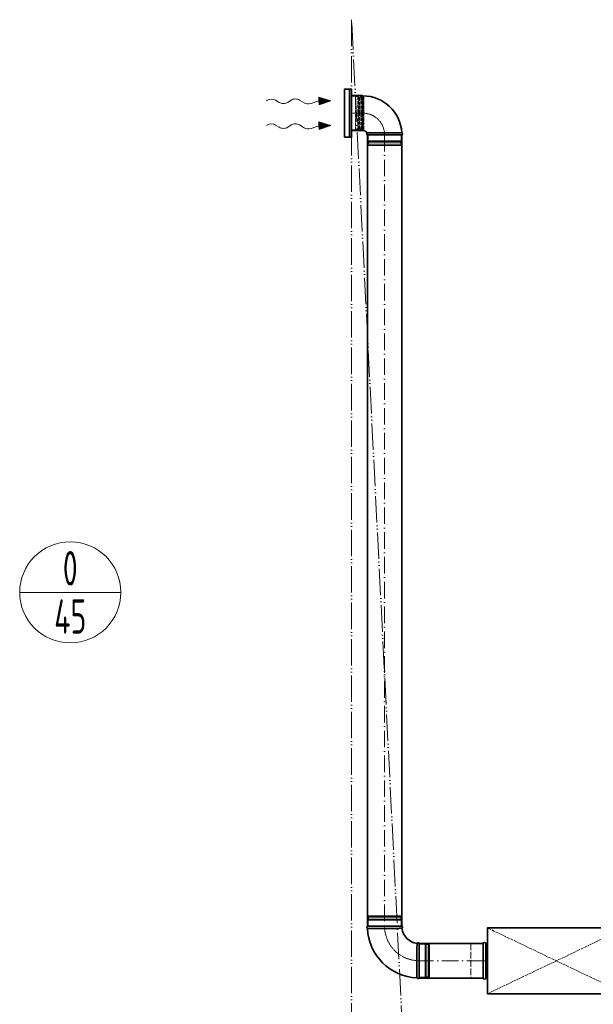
# Model space of a CAD drawing. Header units: millimetres. Extents: x -118717 to 8962, y 22910 to 145283.
# Tile 2 of 193: x -85106 to -83025, y 26525 to 30098. Entities that reach past the tile are written whole.
import ezdxf
from ezdxf.enums import TextEntityAlignment as Align

# ---------------------------------------------------------------- set-up
doc = ezdxf.new("R2010")
doc.units = ezdxf.units.MM
for name, pattern in [('ACAD_ISO02W100', [15, 12, -3]), ('ACAD_ISO05W100', [33, 24, -3, 0, -3, 0, -3]), ('ACAD_ISO10W100', [18, 12, -3, 0, -3])]:
    doc.linetypes.add(name, pattern=pattern)
for name, color, linetype, lineweight in [('VZT_05 ETA (ODVOD) - OBRYS', 6, 'Continuous', 35), ('VZT_06 ETA (ODVOD) - OSA', 6, 'ACAD_ISO10W100', 5), ('VZT_30 DISTRIBUČNÍ PRVKY - OBRYS', 1, 'Continuous', 35), ('VZT_33 DISTRIBUČNÍ PRVKY - SKRYTÉ', 8, 'ACAD_ISO02W100', 5), ('VZT_35 TLUMIČE HLUKU - OBRYS', 1, 'Continuous', 35), ('VZT_36 TLUMIČE HLUKU - OSA', 1, 'ACAD_ISO10W100', 5), ('VZT_37 TLUMIČE HLUKU - DETAIL', 8, 'ACAD_ISO02W100', 5), ('VZT_52 POPIS - DISTRIBUCE', 7, 'Continuous', 5), ('VZT_POŽADAVKY NA STAVBU - PODHLEDY', 4, 'ACAD_ISO05W100', 5)]:
    doc.layers.add(name, color=color, linetype=linetype, lineweight=lineweight)
doc.layers.add('VZT_07 ETA (ODVOD) - NETISK', color=8, linetype='ACAD_ISO02W100', lineweight=5, plot=False)
doc.layers.add('VZT_39 TLUMIČE HLUKU - NETISK', color=8, linetype='ACAD_ISO02W100', lineweight=5, plot=False)
doc.styles.add('JS', font='isocp.shx', dxfattribs={"width": 0.6, "height": 125})

msp = doc.modelspace()

# ---------------------------------------------------------------- linework, layer by layer
at = {"lineweight": 13}
for p, q in [((-84207.7, 29805.7), (-84210.8, 29803.8)), ((-84207.7, 29715.7), (-84210.8, 29713.8))]:
    msp.add_line(p, q, dxfattribs=at)
at = {"color": 0, "lineweight": 13}
for p, q in [((-84164.6, 29797.4), (-84177.6, 29805.6)), ((-84121.7, 29805.8), (-84133.6, 29797.8)), ((-84074.2, 29795.8), (-84090.7, 29806.2)), ((-84020.2, 29803.2), (-84048.8, 29793.5)), ((-83977.2, 29803.8), (-84020.4, 29817.2)), ((-84020.4, 29817.2), (-84020.2, 29803.2)), ((-84020, 29789.3), (-84020.2, 29803.2)), ((-84020, 29789.3), (-83977.2, 29803.8)), ((-84164.6, 29707.4), (-84177.6, 29715.6)), ((-84121.7, 29715.8), (-84133.6, 29707.8)), ((-84074.2, 29705.8), (-84090.7, 29716.2)), ((-84020.2, 29713.2), (-84048.8, 29703.5)), ((-83977.2, 29713.8), (-84020.4, 29727.2)), ((-84020.4, 29727.2), (-84020.2, 29713.2)), ((-84020, 29699.3), (-84020.2, 29713.2)), ((-84020, 29699.3), (-83977.2, 29713.8))]:
    msp.add_line(p, q, dxfattribs=at)
at = {"color": 8, "lineweight": 5}
msp.add_lwpolyline([(-83902.2, 29697.8), (-83902.2, 29819.8)], dxfattribs=at)
at = {"color": 0, "lineweight": 13}
for centre, start_param, end_param in [((-84192.9, 29796), 0.766537, 2.320574), ((-84106.1, 29796.7), 0.766537, 2.375056), ((-84149.2, 29806.9), 3.908129, 5.516649), ((-84058.9, 29805.3), 3.908129, 5.191299), ((-84192.9, 29706), 0.766537, 2.320574), ((-84149.2, 29716.9), 3.908129, 5.516649), ((-84106.1, 29706.7), 0.766537, 2.375056), ((-84058.9, 29715.3), 3.908129, 5.191299)]:
    msp.add_ellipse(centre, major_axis=(21.5, 0.3), ratio=0.625, start_param=start_param, end_param=end_param, dxfattribs=at)
for points in [[(-84020, 29789.3), (-84020.4, 29817.2), (-83977.2, 29803.8)], [(-84020, 29699.3), (-84020.4, 29727.2), (-83977.2, 29713.8)]]:
    msp.add_solid(points, dxfattribs=at)
at = {"layer": 'VZT_05 ETA (ODVOD) - OBRYS'}
for p, q in [((-83902.2, 29822.3), (-83902.2, 29695.3)), ((-83862.2, 29822.3), (-83902.2, 29822.3)), ((-83861.2, 29821.3), (-83861.2, 29696.3)), ((-83862.2, 29695.3), (-83902.2, 29695.3)), ((-83844.7, 29679.8), (-83719.7, 29679.8)), ((-83719.7, 26808.1), (-83844.7, 26808.1)), ((-83657.2, 26620.6), (-83657.2, 26745.6))]:
    msp.add_line(p, q, dxfattribs=at)
for points in [[(-83844.7, 26808.1), (-83844.7, 29679.8)], [(-83719.7, 26808.1), (-83719.7, 29679.8)], [(-83657.2, 26745.1), (-83424.3, 26745.1)], [(-83657.2, 26620.1), (-83424.3, 26620.1)]]:
    msp.add_lwpolyline(points, dxfattribs=at)
for centre, radius, start, end in [((-83862.2, 29821.3), 1, 360, 90), ((-83861.2, 29679.8), 141.5, 3.1369, 90), ((-83862.2, 29696.3), 1, 270, 0), ((-83861.2, 29679.8), 16.5, 23.8093, 90), ((-83843, 29683.7), 4.17, 137.2771, 246.5322), ((-83721.3, 29683.7), 4.17, 293.4678, 69.6691), ((-83843, 26804.3), 4.17, 113.4678, 248.8928), ((-83657.2, 26808.1), 187.5, 182.3607, 267.6393), ((-83721.3, 26804.3), 4.17, 300.2981, 66.5322), ((-83657.2, 26808.1), 62.5, 186.8302, 263.1698), ((-83661, 26743.9), 4.17, 23.4678, 149.7019), ((-83661, 26622.2), 4.17, 201.1072, 336.5322)]:
    msp.add_arc(centre, radius, start, end, dxfattribs=at)
for points, knots in [([(-83846.1, 29686.5), (-83846.1, 29686.5), (-83845.7, 29686.5), (-83843.6, 29686.7), (-83841.4, 29686.8), (-83835.2, 29687), (-83831.2, 29687.1), (-83820.4, 29687.3), (-83813.2, 29687.4), (-83797.5, 29687.4), (-83789.1, 29687.5), (-83772.6, 29687.5), (-83764.5, 29687.5), (-83749.5, 29687.5), (-83742.8, 29687.6), (-83731.5, 29687.6), (-83727.1, 29687.6), (-83721.3, 29687.6), (-83719.9, 29687.6), (-83719.9, 29687.6)], [197.702813, 197.702813, 197.702813, 197.702813, 209.733369, 209.733369, 228.63381, 228.63381, 247.962689, 247.962689, 273.396832, 273.396832, 298.447199, 298.447199, 323.101867, 323.101867, 347.591906, 347.591906, 372.010558, 372.010558, 395.3015, 395.3015, 395.3015, 395.3015]), ([(-83719.2, 26800.6), (-83719.2, 26800.6), (-83720.8, 26800.6), (-83726.9, 26800.6), (-83731.4, 26800.6), (-83742.8, 26800.5), (-83749.6, 26800.5), (-83764.6, 26800.5), (-83772.7, 26800.4), (-83789, 26800.4), (-83797.2, 26800.4), (-83812.4, 26800.4), (-83819.3, 26800.4), (-83831.1, 26800.4), (-83835.8, 26800.4), (-83842.4, 26800.4), (-83844.2, 26800.4), (-83844.5, 26800.4), (-83844.5, 26800.4), (-83844.5, 26800.4)], [0, 0, 0, 0, 24.235852, 24.235852, 48.531845, 48.531845, 73.024415, 73.024415, 97.570898, 97.570898, 122.078339, 122.078339, 146.53579, 146.53579, 170.957495, 170.957495, 195.359468, 195.359468, 197.168246, 197.168246, 197.168246, 197.168246]), ([(-83664.6, 26746), (-83664.6, 26746), (-83664.6, 26746), (-83664.6, 26745.7), (-83664.6, 26745.3), (-83664.6, 26744.3), (-83664.6, 26743.5), (-83664.6, 26740.3), (-83664.7, 26737.2), (-83664.7, 26728.3), (-83664.7, 26722.1), (-83664.8, 26708), (-83664.8, 26700.2), (-83664.8, 26684), (-83664.8, 26675.7), (-83664.8, 26659.9), (-83664.9, 26652.4), (-83664.9, 26639.2), (-83664.9, 26633.6), (-83664.9, 26626.7), (-83664.9, 26624.5), (-83664.9, 26621.5), (-83664.9, 26620.7), (-83664.9, 26620.7)], [197.067977, 197.067977, 197.067977, 197.067977, 201.792196, 201.792196, 209.190204, 209.190204, 218.040239, 218.040239, 237.760854, 237.760854, 262.206108, 262.206108, 286.831239, 286.831239, 311.323072, 311.323072, 335.946087, 335.946087, 360.704397, 360.704397, 377.088273, 377.088273, 394.105327, 394.105327, 394.105327, 394.105327])]:
    msp.add_open_spline(points, degree=3, knots=knots, dxfattribs=at)
at = {"layer": 'VZT_06 ETA (ODVOD) - OSA', "ltscale": 0.3}
for points in [[(-83902.2, 29758.8), (-83861.2, 29758.8, -0.414214), (-83782.2, 29679.8), (-83782.2, 29679.8)], [(-83782.2, 26808.1), (-83782.2, 26808.1, 0.414214), (-83657.2, 26683.1), (-83657.2, 26683.1)]]:
    msp.add_lwpolyline(points, format="xyb", dxfattribs=at)
at = {"layer": 'VZT_06 ETA (ODVOD) - OSA', "ltscale": 5}
for points in [[(-83782.2, 29679.8), (-83782.2, 26808.1)], [(-83424.3, 26682.6), (-83657.2, 26682.6)]]:
    msp.add_lwpolyline(points, dxfattribs=at)
at = {"layer": 'VZT_07 ETA (ODVOD) - NETISK', "ltscale": 0.4}
for p, q in [((-83842.2, 29679.8), (-83842.2, 29657.8)), ((-83842.2, 29657.8), (-83722.2, 29657.8)), ((-83841.2, 29657.8), (-83841.2, 29654.3)), ((-83723.2, 29657.8), (-83723.2, 29654.3)), ((-83722.2, 29679.8), (-83722.2, 29657.8)), ((-83843.2, 29654.3), (-83721.2, 29654.3)), ((-83843.2, 29654.3), (-83843.2, 29653.8)), ((-83843.2, 29653.8), (-83721.2, 29653.8)), ((-83843.2, 29646.8), (-83721.2, 29646.8)), ((-83843.2, 29646.8), (-83843.2, 29646.3)), ((-83843.2, 29646.3), (-83721.2, 29646.3)), ((-83842.2, 29645.8), (-83722.2, 29645.8)), ((-83842.2, 29645.8), (-83842.2, 29641.8)), ((-83842.2, 29641.8), (-83722.2, 29641.8)), ((-83841.2, 29653.8), (-83841.2, 29646.8)), ((-83841.2, 29646.3), (-83841.2, 29645.8)), ((-83723.2, 29653.8), (-83723.2, 29646.8)), ((-83723.2, 29646.3), (-83723.2, 29645.8)), ((-83722.2, 29645.8), (-83722.2, 29641.8)), ((-83721.2, 29654.3), (-83721.2, 29653.8)), ((-83721.2, 29646.8), (-83721.2, 29646.3)), ((-83721.2, 26841.6), (-83843.2, 26841.6)), ((-83843.2, 26841.1), (-83843.2, 26841.6)), ((-83721.2, 26841.1), (-83843.2, 26841.1)), ((-83721.2, 26834.1), (-83843.2, 26834.1)), ((-83843.2, 26833.6), (-83843.2, 26834.1)), ((-83722.2, 26846.1), (-83842.2, 26846.1)), ((-83842.2, 26842.1), (-83842.2, 26846.1)), ((-83722.2, 26842.1), (-83842.2, 26842.1)), ((-83841.2, 26841.6), (-83841.2, 26842.1)), ((-83841.2, 26834.1), (-83841.2, 26841.1)), ((-83723.2, 26841.6), (-83723.2, 26842.1)), ((-83723.2, 26834.1), (-83723.2, 26841.1)), ((-83722.2, 26842.1), (-83722.2, 26846.1)), ((-83721.2, 26841.1), (-83721.2, 26841.6)), ((-83721.2, 26833.6), (-83721.2, 26834.1)), ((-83721.2, 26833.6), (-83843.2, 26833.6)), ((-83722.2, 26830.1), (-83842.2, 26830.1)), ((-83842.2, 26808.1), (-83842.2, 26830.1)), ((-83841.2, 26830.1), (-83841.2, 26833.6)), ((-83723.2, 26830.1), (-83723.2, 26833.6)), ((-83722.2, 26808.1), (-83722.2, 26830.1)), ((-83657.2, 26743.1), (-83635.2, 26743.1)), ((-83635.2, 26623.1), (-83635.2, 26743.1)), ((-83635.2, 26742.1), (-83631.7, 26742.1)), ((-83631.7, 26622.1), (-83631.7, 26744.1)), ((-83631.7, 26744.1), (-83631.2, 26744.1)), ((-83631.2, 26622.1), (-83631.2, 26744.1)), ((-83631.2, 26742.1), (-83624.2, 26742.1)), ((-83624.2, 26622.1), (-83624.2, 26744.1)), ((-83624.2, 26744.1), (-83623.7, 26744.1)), ((-83623.7, 26622.1), (-83623.7, 26744.1)), ((-83623.7, 26742.1), (-83623.2, 26742.1)), ((-83623.2, 26623.1), (-83623.2, 26743.1)), ((-83623.2, 26743.1), (-83619.2, 26743.1)), ((-83619.2, 26623.1), (-83619.2, 26743.1)), ((-83657.2, 26623.1), (-83635.2, 26623.1)), ((-83635.2, 26624.1), (-83631.7, 26624.1)), ((-83631.7, 26622.1), (-83631.2, 26622.1)), ((-83631.2, 26624.1), (-83624.2, 26624.1)), ((-83624.2, 26622.1), (-83623.7, 26622.1)), ((-83623.7, 26624.1), (-83623.2, 26624.1)), ((-83623.2, 26623.1), (-83619.2, 26623.1))]:
    msp.add_line(p, q, dxfattribs=at)
at = {"layer": 'VZT_30 DISTRIBUČNÍ PRVKY - OBRYS'}
msp.add_lwpolyline([(-83927.2, 29671.3), (-83927.2, 29846.3), (-83902.2, 29846.3), (-83902.2, 29671.3)], close=True, dxfattribs=at)
msp.add_lwpolyline([(-83910.1, 29846.3), (-83910.1, 29671.3)], dxfattribs=at)
at = {"layer": 'VZT_33 DISTRIBUČNÍ PRVKY - SKRYTÉ'}
for points in [[(-83902.2, 29697.8), (-83887.2, 29697.8), (-83887.2, 29819.8), (-83902.2, 29819.8)], [(-83879.3, 29818.8), (-83879.3, 29758.8)], [(-83876.6, 29816.9), (-83876.6, 29758.8)], [(-83873, 29815.2), (-83873, 29758.8)], [(-83861.3, 29816), (-83861.3, 29758.8)], [(-83861.1, 29815.1), (-83857.2, 29816.5), (-83857.2, 29758.8)], [(-83879.3, 29698.8), (-83879.3, 29758.8)], [(-83876.6, 29700.8), (-83876.6, 29758.8)], [(-83873, 29702.4), (-83873, 29758.8)], [(-83861.3, 29701.6), (-83861.3, 29758.8)], [(-83861.1, 29702.6), (-83857.2, 29701.2), (-83857.2, 29758.8)]]:
    msp.add_lwpolyline(points, dxfattribs=at)
for points in [[(-83887.2, 29818.8), (-83879.3, 29818.8, -0.291473), (-83876.9, 29817.3, -0.291473)], [(-83867.3, 29823.4), (-83868.7, 29817.5, 0.058981), (-83868.8, 29816.9), (-83868.8, 29758.8)], [(-83867.3, 29823.4), (-83865.9, 29817.7, -0.060863), (-83865.8, 29817.1), (-83865.8, 29758.8)], [(-83867.3, 29694.2), (-83868.7, 29700.1, -0.058981), (-83868.8, 29700.8), (-83868.8, 29758.8)], [(-83867.3, 29694.2), (-83865.9, 29699.9, 0.060863), (-83865.8, 29700.6), (-83865.8, 29758.8)], [(-83887.2, 29698.8), (-83879.3, 29698.8, 0.291473), (-83876.9, 29700.4, 0.291473)]]:
    msp.add_lwpolyline(points, format="xyb", dxfattribs=at)
for centre, radius, start, end in [((-83873.4, 29819.1), 3.88, 207.4993, 276.6735), ((-83866.6, 29807), 10.5, 59.7176, 127.8378), ((-83873.4, 29698.6), 3.88, 83.3265, 152.5007), ((-83866.6, 29710.7), 10.5, 232.1622, 300.2824)]:
    msp.add_arc(centre, radius, start, end, dxfattribs=at)
at = {"layer": 'VZT_35 TLUMIČE HLUKU - OBRYS'}
msp.add_line((-83424.3, 26745.1), (-83424.3, 26620.1), dxfattribs=at)
msp.add_lwpolyline([(-83409.3, 26563.1), (-82909.3, 26563.1), (-82909.3, 26802.1), (-83409.3, 26802.1)], close=True, dxfattribs=at)
for points in [[(-83415.3, 26745.1), (-83415.3, 26620.1)], [(-83415.3, 26745.1), (-83409.3, 26745.1)], [(-83415.3, 26620.1), (-83409.3, 26620.1)]]:
    msp.add_lwpolyline(points, dxfattribs=at)
for centre, start, end in [((-83419.8, 26745.1), 0, 180), ((-83419.8, 26620.1), 180, 0)]:
    msp.add_arc(centre, 4.5, start, end, dxfattribs=at)
at = {"layer": 'VZT_36 TLUMIČE HLUKU - OSA', "ltscale": 5}
msp.add_lwpolyline([(-83424.3, 26682.6), (-83409.3, 26682.6)], dxfattribs=at)
at = {"layer": 'VZT_37 TLUMIČE HLUKU - DETAIL', "lineweight": 5}
for points in [[(-83409.3, 26563.1), (-82909.3, 26802.1)], [(-82909.3, 26563.1), (-83409.3, 26802.1)]]:
    msp.add_lwpolyline(points, dxfattribs=at)
at = {"layer": 'VZT_39 TLUMIČE HLUKU - NETISK', "ltscale": 2}
msp.add_lwpolyline([(-83424.3, 26745.1), (-83469.3, 26745.1), (-83469.3, 26620.1), (-83424.3, 26620.1)], dxfattribs=at)
at = {"layer": 'VZT_52 POPIS - DISTRIBUCE'}
msp.add_line((-85105.9, 28019.7), (-84739.1, 28019.7), dxfattribs=at)
msp.add_circle((-84922.5, 28019.7), 183.4, dxfattribs=at)
at = {"layer": 'VZT_POŽADAVKY NA STAVBU - PODHLEDY', "ltscale": 4}
for p, q in [((-83690.3, 25896.6), (-83902.3, 30097.9)), ((-83902.3, 30097.9), (-83902.2, 25896.6))]:
    msp.add_line(p, q, dxfattribs=at)

# ---------------------------------------------------------------- texts
at = {"layer": 'VZT_52 POPIS - DISTRIBUCE', "ltscale": 50, "style": 'JS', "width": 0.7}
for s, p in [('0', (-84922.5, 28107.2)), ('45', (-84922.5, 27932.2))]:
    msp.add_text(s, height=125, dxfattribs=at).set_placement(p, align=Align.MIDDLE_CENTER)

doc.saveas('drawing.dxf')
